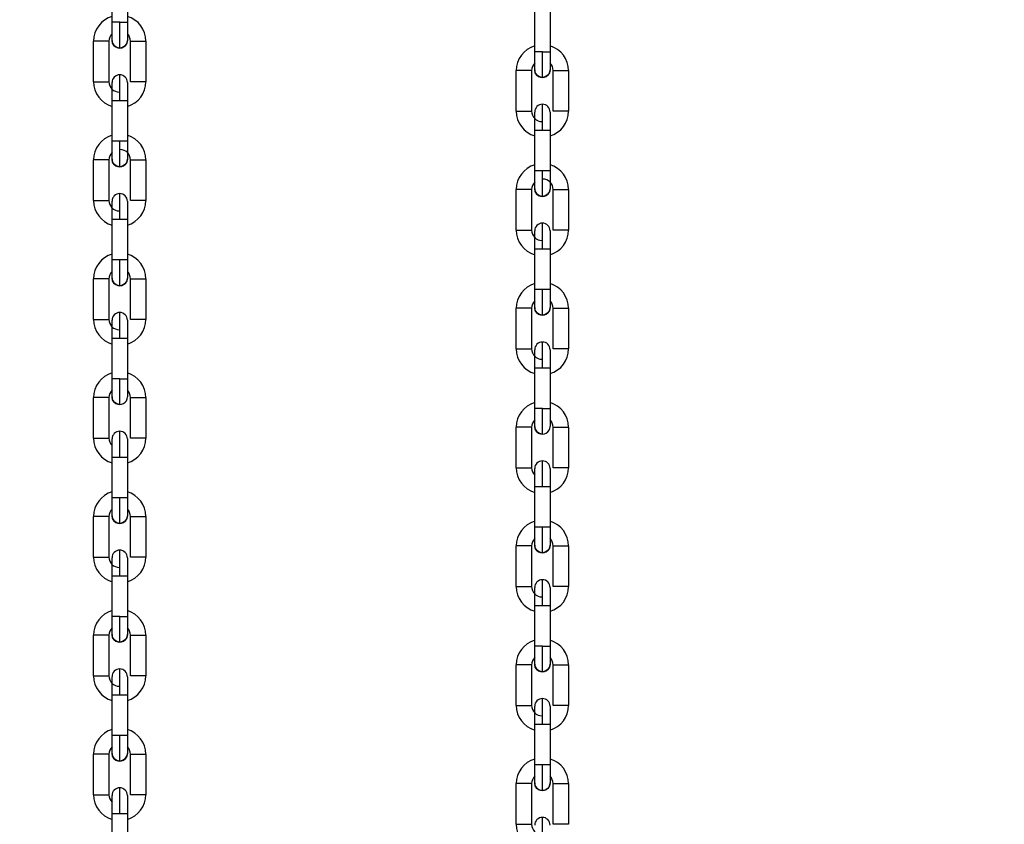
# Model space of a CAD drawing. Header units: inches. Extents: x 170 to 288, y 234 to 248.
# Tile 73 of 192: x 185.92 to 186.257, y 241.967 to 242.242. Entities that reach past the tile are written whole.
import ezdxf

# ---------------------------------------------------------------- set-up
doc = ezdxf.new("R2010")
doc.units = ezdxf.units.IN
doc.header["$LTSCALE"] = 0.25
doc.header["$MEASUREMENT"] = 0
doc.layers.add('ANNOTATIONS', color=1, linetype='Continuous')
doc.layers.add('SLIM E GUIDE MOTOR LH', color=7, linetype='Continuous')
doc.styles.add('ARIAL', font='arial.ttf', dxfattribs={"height": 0.09375})
doc.dimstyles.new('STANDARD$0', dxfattribs={"dimtxt": 0.09375, "dimasz": 0.09375, "dimexe": 0.03125, "dimexo": 0.046875, "dimgap": 0.09, "dimtad": 0, "dimtih": 1, "dimtoh": 1, "dimdec": 4, "dimzin": 0, "dimdsep": 46, "dimtxsty": 'ARIAL', "dimcen": 0.09, "dimadec": 0, "dimazin": 0, "dimtfac": 1, "dimtdec": 4, "dimtofl": 0, "dimtmove": 0, "dimatfit": 1, "dimfxl": 1, "dimtolj": 1, "dimtzin": 0, "dimarcsym": 0})

# ---------------------------------------------------------------- blocks, each defined once
blk = doc.blocks.new('*D11')
at = {"layer": 'ANNOTATIONS', "color": 0, "lineweight": -2, "transparency": 16777216}
for p, q in [((185.6191465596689, 244.1437778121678), (187.0176164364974, 244.1437778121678)), ((186.9863664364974, 244.0500278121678), (186.9863664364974, 242.3590412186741)), ((186.9863664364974, 240.2331944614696), (186.9863664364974, 241.9241810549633)), ((185.7089299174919, 240.1394444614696), (187.0176164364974, 240.1394444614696))]:
    blk.add_line(p, q, dxfattribs=at)
at = {"layer": 'ANNOTATIONS', "color": 0, "transparency": 16777216}
for points in [[(186.9707414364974, 244.0500278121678), (187.0019914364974, 244.0500278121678), (186.9863664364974, 244.1437778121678)], [(186.9707414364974, 240.2331944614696), (187.0019914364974, 240.2331944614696), (186.9863664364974, 240.1394444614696)]]:
    blk.add_solid(points, dxfattribs=at)
at = {"layer": 'defpoints', "color": 0, "transparency": 16777216}
for p in [(185.5722715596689, 244.1437778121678), (186.9863664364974, 244.1437778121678), (185.6620549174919, 240.1394444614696)]:
    blk.add_point(p, dxfattribs=at)
at = {"layer": 'ANNOTATIONS', "color": 0, "transparency": 16777216, "insert": (186.9863664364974, 242.1416111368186), "char_height": 0.09375, "attachment_point": 5, "style": 'ARIAL'}
blk.add_mtext('\\A1;OPENING \\PHEIGHT', dxfattribs=at)

msp = doc.modelspace()

# ---------------------------------------------------------------- linework, layer by layer
at = {"layer": 'SLIM E GUIDE MOTOR LH'}
for p, q in [((185.9515631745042, 242.2413827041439), (185.9515634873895, 242.2552934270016)), ((185.9568127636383, 242.2552934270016), (185.9568125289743, 242.2413825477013)), ((186.0961545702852, 242.2312756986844), (186.0961548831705, 242.2451864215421)), ((186.1014041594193, 242.2451864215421), (186.1014039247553, 242.2312755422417)), ((185.9541878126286, 242.2413827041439), (185.9515631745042, 242.2413827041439)), ((185.9452635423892, 242.2210520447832), (185.9452638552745, 242.234962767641)), ((185.9505131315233, 242.2349626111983), (185.9505128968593, 242.2210518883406)), ((185.9578619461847, 242.221051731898), (185.95786225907, 242.2349624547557)), ((185.9631116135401, 242.2349624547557), (185.9631113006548, 242.221051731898)), ((186.0987792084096, 242.2312756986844), (186.0961545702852, 242.2312756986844)), ((186.0898549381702, 242.2109450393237), (186.0898552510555, 242.2248557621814)), ((186.0951045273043, 242.2248556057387), (186.0951042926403, 242.210944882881)), ((186.1024533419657, 242.2109447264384), (186.102453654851, 242.2248554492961)), ((186.1077030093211, 242.2248554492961), (186.1077026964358, 242.2109447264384)), ((185.9631113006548, 242.221051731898), (185.9578619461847, 242.221051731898)), ((185.9515623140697, 242.2007212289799), (185.951562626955, 242.2146321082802)), ((185.951562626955, 242.2146321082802), (185.9541872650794, 242.2146321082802)), ((185.9568119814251, 242.2146319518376), (185.9568116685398, 242.2007212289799)), ((186.1077026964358, 242.2109447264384), (186.1024533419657, 242.2109447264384)), ((186.0961537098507, 242.1906142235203), (186.096154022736, 242.2045251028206)), ((186.096154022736, 242.2045251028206), (186.0987786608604, 242.2045251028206)), ((186.1014033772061, 242.204524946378), (186.1014030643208, 242.1906142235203)), ((185.9568116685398, 242.2007212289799), (185.9515623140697, 242.2007212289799)), ((185.9452626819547, 242.1803905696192), (185.94526299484, 242.1943014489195)), ((185.9505123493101, 242.1943012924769), (185.9505120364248, 242.1803905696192)), ((185.9578611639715, 242.1803904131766), (185.9578613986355, 242.1943011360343)), ((185.9631107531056, 242.1943009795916), (185.9631104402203, 242.1803902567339)), ((186.1014030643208, 242.1906142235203), (186.0961537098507, 242.1906142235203)), ((186.0898540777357, 242.1702835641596), (186.089854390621, 242.1841944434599)), ((186.0951037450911, 242.1841942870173), (186.0951034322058, 242.1702835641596)), ((186.1024525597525, 242.170283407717), (186.1024527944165, 242.1841941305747)), ((186.1077021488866, 242.184193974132), (186.1077018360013, 242.1702832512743)), ((185.9452626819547, 242.1803905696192), (185.9505120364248, 242.1803905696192)), ((185.9515615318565, 242.1600599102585), (185.9515617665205, 242.1739706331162)), ((185.9515617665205, 242.1739706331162), (185.9560423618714, 242.1739706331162)), ((185.9568111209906, 242.1739704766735), (185.9568108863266, 242.1600597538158)), ((186.0898540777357, 242.1702835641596), (186.0951034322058, 242.1702835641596)), ((186.0961529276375, 242.1499529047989), (186.0961531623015, 242.1638636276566)), ((186.0961531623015, 242.1638636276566), (186.1006337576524, 242.1638636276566)), ((186.1014025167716, 242.1638634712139), (186.1014022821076, 242.1499527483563)), ((185.9551906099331, 242.1600599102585), (185.9515615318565, 242.1600599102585)), ((185.9452618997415, 242.1397292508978), (185.9452621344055, 242.1536399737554)), ((185.9505114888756, 242.1536398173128), (185.9505112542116, 242.1397290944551)), ((185.957860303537, 242.1397289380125), (185.9578606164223, 242.1536396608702)), ((185.9578606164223, 242.1536396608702), (185.9631098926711, 242.1536396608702)), ((185.9631098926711, 242.1536396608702), (185.9631096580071, 242.1397287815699)), ((186.0997820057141, 242.1499529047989), (186.0961529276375, 242.1499529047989)), ((186.0898532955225, 242.1296222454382), (186.0898535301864, 242.1435329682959)), ((186.0951028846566, 242.1435328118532), (186.0951026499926, 242.1296220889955)), ((186.102451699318, 242.1296219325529), (186.1024520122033, 242.1435326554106)), ((186.1024520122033, 242.1435326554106), (186.1077012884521, 242.1435326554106)), ((186.1077012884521, 242.1435326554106), (186.1077010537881, 242.1296217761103)), ((185.951560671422, 242.1193984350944), (185.9515609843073, 242.1333091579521)), ((185.9515609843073, 242.1333091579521), (185.9568103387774, 242.1333091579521)), ((185.9568103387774, 242.1333091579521), (185.9568100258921, 242.1193982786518)), ((186.096152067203, 242.1092914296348), (186.0961523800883, 242.1232021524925)), ((186.0961523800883, 242.1232021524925), (186.1014017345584, 242.1232021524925)), ((186.1014017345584, 242.1232021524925), (186.1014014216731, 242.1092912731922)), ((185.9541853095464, 242.1193984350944), (185.951560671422, 242.1193984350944)), ((185.9541853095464, 242.1193984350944), (185.9568100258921, 242.1193982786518)), ((185.945261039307, 242.0990677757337), (185.9452613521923, 242.1129784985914)), ((185.9505107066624, 242.1129784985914), (185.9452613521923, 242.1129784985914)), ((185.9505107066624, 242.1129784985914), (185.9505103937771, 242.0990676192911)), ((185.9578594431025, 242.0990674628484), (185.9578597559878, 242.1129783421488)), ((185.9631091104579, 242.1129781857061), (185.9631087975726, 242.0990674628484)), ((186.0987767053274, 242.1092914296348), (186.096152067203, 242.1092914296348)), ((186.0987767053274, 242.1092914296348), (186.1014014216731, 242.1092912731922)), ((186.089852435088, 242.0889607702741), (186.0898527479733, 242.1028714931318)), ((186.0951021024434, 242.1028714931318), (186.0898527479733, 242.1028714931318)), ((186.0951021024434, 242.1028714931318), (186.0951017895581, 242.0889606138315)), ((186.1024508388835, 242.0889604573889), (186.1024511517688, 242.1028713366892)), ((186.1077005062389, 242.1028711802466), (186.1077001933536, 242.0889604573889)), ((185.9515598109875, 242.078737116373), (185.9515601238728, 242.0926478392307)), ((185.9515601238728, 242.0926478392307), (185.9551892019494, 242.0926478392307)), ((185.9568094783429, 242.0926476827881), (185.9568091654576, 242.0787369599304)), ((186.0961512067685, 242.0686301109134), (186.0961515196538, 242.0825408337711)), ((186.0961515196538, 242.0825408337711), (186.0997805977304, 242.0825408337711)), ((186.1014008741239, 242.0825406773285), (186.1014005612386, 242.0686299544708)), ((185.9568091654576, 242.0787369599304), (185.9541845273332, 242.0787369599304)), ((185.9452601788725, 242.0584063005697), (185.9452604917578, 242.07231717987)), ((185.9505098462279, 242.0723170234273), (185.9505095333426, 242.0584063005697)), ((185.9578586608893, 242.058406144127), (185.9578588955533, 242.0723168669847)), ((185.9631082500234, 242.0723167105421), (185.9631080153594, 242.0584059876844)), ((186.1014005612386, 242.0686299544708), (186.0987759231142, 242.0686299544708)), ((186.0898515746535, 242.0482992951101), (186.0898518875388, 242.0622101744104)), ((186.0951012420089, 242.0622100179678), (186.0951009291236, 242.0482992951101)), ((186.1024500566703, 242.0482991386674), (186.1024502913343, 242.0622098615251)), ((186.1076996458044, 242.0622097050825), (186.1076994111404, 242.0482989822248)), ((185.9515590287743, 242.0380756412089), (185.9515592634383, 242.0519863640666)), ((185.9515592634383, 242.0519863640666), (185.9568086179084, 242.0519863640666)), ((185.9568086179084, 242.0519863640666), (185.9568083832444, 242.0380754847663)), ((186.0961504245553, 242.0279686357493), (186.0961506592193, 242.041879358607)), ((186.0961506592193, 242.041879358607), (186.1014000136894, 242.041879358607)), ((186.1014000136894, 242.041879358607), (186.1013997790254, 242.0279684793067)), ((185.9541836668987, 242.0380756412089), (185.9515590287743, 242.0380756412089)), ((185.9452593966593, 242.0177449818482), (185.9452596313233, 242.0316557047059)), ((185.9505089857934, 242.0316555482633), (185.9505087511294, 242.0177448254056)), ((185.9578578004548, 242.017744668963), (185.9578581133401, 242.0316555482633)), ((185.9631074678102, 242.0316553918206), (185.9631071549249, 242.017744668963)), ((186.0987750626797, 242.0279686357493), (186.0961504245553, 242.0279686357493)), ((186.0898507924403, 242.0076379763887), (186.0898510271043, 242.0215486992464)), ((186.0951003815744, 242.0215485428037), (186.0951001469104, 242.007637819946)), ((186.1024491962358, 242.0076376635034), (186.1024495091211, 242.0215485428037)), ((186.1076988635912, 242.0215483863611), (186.1076985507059, 242.0076376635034)), ((185.9631071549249, 242.017744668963), (185.9578578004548, 242.017744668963)), ((185.9515581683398, 241.9974141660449), (185.9515584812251, 242.0113250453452)), ((185.9515584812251, 242.0113250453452), (185.9541831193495, 242.0113250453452)), ((185.9568078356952, 242.0113248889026), (185.95680752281, 241.9974141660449)), ((186.1076985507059, 242.0076376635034), (186.1024491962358, 242.0076376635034)), ((186.0961495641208, 241.9873071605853), (186.0961498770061, 242.0012180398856)), ((186.0961498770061, 242.0012180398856), (186.0987745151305, 242.0012180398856)), ((186.1013992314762, 242.001217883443), (186.1013989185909, 241.9873071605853)), ((185.95680752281, 241.9974141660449), (185.9515581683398, 241.9974141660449)), ((185.9452585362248, 241.9770835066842), (185.9452588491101, 241.9909943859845)), ((185.9505082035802, 241.9909942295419), (185.9505078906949, 241.9770835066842)), ((185.9578570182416, 241.9770833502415), (185.9578572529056, 241.9909940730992)), ((185.9631066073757, 241.9909939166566), (185.9631062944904, 241.9770831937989)), ((186.1013989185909, 241.9873071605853), (186.0961495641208, 241.9873071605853)), ((186.0898499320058, 241.9669765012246), (186.0898502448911, 241.9808873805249)), ((186.0950995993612, 241.9808872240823), (186.0950992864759, 241.9669765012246)), ((186.1024484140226, 241.966976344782), (186.1024486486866, 241.9808870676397)), ((186.1076980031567, 241.980886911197), (186.1076976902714, 241.9669761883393)), ((185.9452585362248, 241.9770835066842), (185.9505078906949, 241.9770835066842)), ((185.9515573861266, 241.9567528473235), (185.9515576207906, 241.9706635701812)), ((185.9515576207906, 241.9706635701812), (185.9560382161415, 241.9706635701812)), ((185.9568069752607, 241.9706634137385), (185.9568066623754, 241.9567526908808)), ((186.0898499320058, 241.9669765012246), (186.0950992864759, 241.9669765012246))]:
    msp.add_line(p, q, dxfattribs=at)
at = {"layer": 'SLIM E GUIDE MOTOR LH', "flags": 128}
for points in [[(185.9515630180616, 242.2352146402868), (185.9515630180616, 242.2356841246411), (185.9515630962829, 242.2362542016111), (185.9515630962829, 242.2390222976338), (185.9515631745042, 242.2401793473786), (185.9515631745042, 242.2413827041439)], [(185.954187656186, 242.2325898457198), (185.954187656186, 242.2340718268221), (185.9541877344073, 242.2351653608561), (185.9541877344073, 242.2380179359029), (185.9541878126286, 242.239667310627), (185.9541878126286, 242.2413827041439)], [(185.9568125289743, 242.2413825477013), (185.956812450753, 242.2401793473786), (185.956812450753, 242.2370210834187), (185.9568123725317, 242.2362540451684), (185.9568123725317, 242.2352144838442)], [(185.9505131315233, 242.2349626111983), (185.9503133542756, 242.234962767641), (185.9452638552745, 242.234962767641)], [(185.954187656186, 242.2325898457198), (185.9531832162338, 242.2327897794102), (185.9523317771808, 242.233358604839), (185.9517627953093, 242.2342101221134), (185.9515630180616, 242.2352146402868)], [(185.9568123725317, 242.2352144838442), (185.956612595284, 242.2342101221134), (185.9560436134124, 242.233358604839), (185.9551920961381, 242.2327896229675), (185.954187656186, 242.2325898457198)], [(185.95786225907, 242.2349624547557), (185.9580620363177, 242.2349626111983), (185.9586310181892, 242.2349626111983), (185.9594825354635, 242.2349624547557), (185.9631116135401, 242.2349624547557)], [(186.0961544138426, 242.2251076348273), (186.0961544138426, 242.2255771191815), (186.0961544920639, 242.2261471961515), (186.0961544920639, 242.2289152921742), (186.0961545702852, 242.230072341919), (186.0961545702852, 242.2312756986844)], [(186.098779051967, 242.2224828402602), (186.098779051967, 242.2239648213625), (186.0987791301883, 242.2250583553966), (186.0987791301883, 242.2279109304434), (186.0987792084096, 242.2295603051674), (186.0987792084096, 242.2312756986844)], [(186.1014039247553, 242.2312755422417), (186.101403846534, 242.230072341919), (186.101403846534, 242.2269140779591), (186.1014037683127, 242.2261470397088), (186.1014037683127, 242.2251074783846)], [(185.9541872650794, 242.2146321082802), (185.9541873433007, 242.2163473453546), (185.9541873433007, 242.2179968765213), (185.954187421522, 242.2195168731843), (185.954187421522, 242.2227552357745), (185.9541874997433, 242.2232556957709), (185.9541874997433, 242.2234244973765)], [(186.0951045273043, 242.2248556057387), (186.0949047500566, 242.2248557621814), (186.0898552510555, 242.2248557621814)], [(186.098779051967, 242.2224828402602), (186.0977746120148, 242.2226827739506), (186.0969231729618, 242.2232515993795), (186.0963541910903, 242.2241031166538), (186.0961544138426, 242.2251076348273)], [(186.1014037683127, 242.2251074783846), (186.101203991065, 242.2241031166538), (186.1006350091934, 242.2232515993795), (186.0997834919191, 242.2226826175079), (186.098779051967, 242.2224828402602)], [(186.102453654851, 242.2248554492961), (186.1026534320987, 242.2248556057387), (186.1032224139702, 242.2248556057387), (186.1040739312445, 242.2248554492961), (186.1077030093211, 242.2248554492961)], [(185.9452635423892, 242.2210520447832), (185.9488926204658, 242.2210520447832), (185.9497441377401, 242.2210518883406), (185.9505128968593, 242.2210518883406)], [(185.951562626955, 242.214631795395), (185.951562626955, 242.2158351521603), (185.9515627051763, 242.2169922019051), (185.9515627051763, 242.2206814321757), (185.9515627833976, 242.2207998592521)], [(185.9568120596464, 242.2207998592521), (185.9568120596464, 242.2180586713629), (185.9568119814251, 242.2169923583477), (185.9568119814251, 242.2146319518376)], [(185.9541872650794, 242.2146321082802), (185.9551917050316, 242.2146319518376), (185.9568119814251, 242.2146319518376)], [(186.0987786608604, 242.2045251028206), (186.0987787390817, 242.206240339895), (186.0987787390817, 242.2078898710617), (186.098778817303, 242.2094098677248), (186.098778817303, 242.2126482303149), (186.0987788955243, 242.2131486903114), (186.0987788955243, 242.2133174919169)], [(186.0898549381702, 242.2109450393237), (186.0934840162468, 242.2109450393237), (186.0943355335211, 242.210944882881), (186.0951042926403, 242.210944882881)], [(186.096154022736, 242.2045251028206), (186.096154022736, 242.2057283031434), (186.0961541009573, 242.2068853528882), (186.0961541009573, 242.2105744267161), (186.0961541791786, 242.2106928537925)], [(186.1014034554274, 242.2106928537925), (186.1014034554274, 242.2079515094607), (186.1014033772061, 242.2068851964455), (186.1014033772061, 242.2045247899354)], [(186.0987786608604, 242.2045251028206), (186.0997831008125, 242.204524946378), (186.1014033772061, 242.204524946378)], [(185.9515622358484, 242.1945531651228), (185.9515622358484, 242.1972945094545), (185.9515623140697, 242.1983608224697), (185.9515623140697, 242.2007212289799)], [(185.9541867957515, 242.1919285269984), (185.9541867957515, 242.1920974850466), (185.9541868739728, 242.1925977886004), (185.9541868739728, 242.1958363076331), (185.9541869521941, 242.1973564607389), (185.9541869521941, 242.1990058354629), (185.9541870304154, 242.2007212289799)], [(185.9568116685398, 242.2007212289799), (185.9568116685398, 242.1983608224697), (185.9568115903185, 242.1972943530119), (185.9568115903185, 242.1945531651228)], [(185.9505123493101, 242.1943012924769), (185.9478876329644, 242.1943012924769), (185.9468832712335, 242.1943014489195), (185.94526299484, 242.1943014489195)], [(185.9541867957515, 242.1919285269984), (185.9531824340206, 242.1921283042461), (185.9523309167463, 242.1926972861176), (185.9517620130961, 242.1935488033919), (185.9515622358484, 242.1945531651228)], [(185.9568115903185, 242.1945531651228), (185.9566117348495, 242.1935486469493), (185.956042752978, 242.192697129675), (185.9551912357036, 242.1921283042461), (185.9541867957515, 242.1919285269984)], [(185.9578613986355, 242.1943011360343), (185.961490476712, 242.1943011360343), (185.9623419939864, 242.1943009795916), (185.9631107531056, 242.1943009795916)], [(186.0961536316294, 242.1844461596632), (186.0961536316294, 242.1871875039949), (186.0961537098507, 242.1882538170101), (186.0961537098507, 242.1906142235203)], [(186.0987781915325, 242.1818215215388), (186.0987781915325, 242.181990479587), (186.0987782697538, 242.1824907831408), (186.0987782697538, 242.1857293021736), (186.0987783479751, 242.1872494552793), (186.0987783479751, 242.1888988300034), (186.0987784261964, 242.1906142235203)], [(186.1014030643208, 242.1906142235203), (186.1014030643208, 242.1882538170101), (186.1014029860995, 242.1871873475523), (186.1014029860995, 242.1844461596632)], [(186.0951037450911, 242.1841942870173), (186.0924790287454, 242.1841942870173), (186.0914746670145, 242.1841944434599), (186.089854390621, 242.1841944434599)], [(186.0987781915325, 242.1818215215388), (186.0977738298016, 242.1820212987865), (186.0969223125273, 242.182590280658), (186.0963534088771, 242.1834417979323), (186.0961536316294, 242.1844461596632)], [(186.1014029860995, 242.1844461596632), (186.1012031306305, 242.1834416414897), (186.100634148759, 242.1825901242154), (186.0997826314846, 242.1820212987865), (186.0987781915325, 242.1818215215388)], [(186.1024527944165, 242.1841941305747), (186.106081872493, 242.1841941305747), (186.1069333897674, 242.184193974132), (186.1077021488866, 242.184193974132)], [(185.9515617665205, 242.1739704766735), (185.9515618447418, 242.1751738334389), (185.9515618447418, 242.1783319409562), (185.9515619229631, 242.1790989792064), (185.9515619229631, 242.1801385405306)], [(185.9541864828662, 242.1739706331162), (185.9541864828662, 242.1756860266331), (185.9541865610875, 242.1773354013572), (185.9541865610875, 242.180187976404), (185.9541866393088, 242.1812813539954), (185.9541866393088, 242.1827631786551)], [(185.9568112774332, 242.180138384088), (185.9568112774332, 242.1796688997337), (185.9568111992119, 242.1790989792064), (185.9568111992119, 242.1763308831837), (185.9568111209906, 242.1751738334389), (185.9568111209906, 242.1739704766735)], [(185.9631104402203, 242.1803902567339), (185.9614902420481, 242.1803902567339), (185.9604858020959, 242.1803904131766), (185.9578611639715, 242.1803904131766)], [(185.9560423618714, 242.1739706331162), (185.9566113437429, 242.1739704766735), (185.9568111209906, 242.1739704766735)], [(186.0961533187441, 242.1689919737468), (186.0961533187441, 242.1700315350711)], [(186.0987778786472, 242.1638636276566), (186.0987778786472, 242.1655790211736), (186.0987779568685, 242.1672283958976), (186.0987779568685, 242.1700809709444), (186.0987780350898, 242.1711743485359), (186.0987780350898, 242.1726561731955)], [(186.1014026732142, 242.1700313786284), (186.1014026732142, 242.1695618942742), (186.1014025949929, 242.1689918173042), (186.1014025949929, 242.1662237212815), (186.1014025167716, 242.1650666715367), (186.1014025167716, 242.1638633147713)], [(186.1077018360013, 242.1702832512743), (186.1060816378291, 242.1702832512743), (186.1050771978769, 242.170283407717), (186.1024525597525, 242.170283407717)], [(186.0961532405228, 242.1682249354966), (186.0961533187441, 242.1689919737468)], [(186.0961532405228, 242.165066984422), (186.0961532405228, 242.1682249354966)], [(186.0961531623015, 242.1638634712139), (186.0961532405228, 242.1650668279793)], [(186.1006337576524, 242.1638636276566), (186.1012027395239, 242.1638634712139), (186.1014025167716, 242.1638634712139)], [(185.9515613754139, 242.1538918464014), (185.9515613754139, 242.1549314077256), (185.9515614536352, 242.1556984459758), (185.9515614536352, 242.1588565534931), (185.9515615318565, 242.1600599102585)], [(185.9541860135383, 242.1512670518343), (185.9541860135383, 242.153842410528), (185.9541860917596, 242.1551748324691), (185.9541860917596, 242.1566949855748), (185.9541861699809, 242.1583445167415), (185.9541861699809, 242.1600599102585)], [(185.9568108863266, 242.1600597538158), (185.9560421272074, 242.1600597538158), (185.9551906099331, 242.1600599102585)], [(185.9568108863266, 242.1600597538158), (185.9568108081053, 242.1588563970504), (185.9568108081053, 242.1566330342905), (185.956810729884, 242.1556982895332), (185.956810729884, 242.1538916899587)], [(185.9505114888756, 242.1536398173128), (185.9503117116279, 242.1536398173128), (185.9497427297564, 242.1536399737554), (185.9452621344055, 242.1536399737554)], [(185.9541860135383, 242.1512670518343), (185.9531815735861, 242.151466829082), (185.9523300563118, 242.1520358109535), (185.9517611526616, 242.1528873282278), (185.9515613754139, 242.1538918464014)], [(185.956810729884, 242.1538916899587), (185.956610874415, 242.1528873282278), (185.9560419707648, 242.1520358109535), (185.9551904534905, 242.151466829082), (185.9541860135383, 242.1512670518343)], [(186.0961527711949, 242.1437848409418), (186.0961527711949, 242.144824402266), (186.0961528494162, 242.1455914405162), (186.0961528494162, 242.1487495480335), (186.0961529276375, 242.1499529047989)], [(186.0987774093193, 242.1411600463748), (186.0987774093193, 242.1437354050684), (186.0987774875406, 242.1450678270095), (186.0987774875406, 242.1465879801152), (186.0987775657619, 242.1482375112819), (186.0987775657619, 242.1499529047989)], [(186.1014022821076, 242.1499527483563), (186.1006335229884, 242.1499527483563), (186.0997820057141, 242.1499529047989)], [(186.1014022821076, 242.1499527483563), (186.1014022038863, 242.1487493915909), (186.1014022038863, 242.1465260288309), (186.101402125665, 242.1455912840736), (186.101402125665, 242.1437846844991)], [(186.0951028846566, 242.1435328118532), (186.0949031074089, 242.1435328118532), (186.0943341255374, 242.1435329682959), (186.0898535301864, 242.1435329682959)], [(186.0987774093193, 242.1411600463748), (186.0977729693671, 242.1413598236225), (186.0969214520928, 242.141928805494), (186.0963525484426, 242.1427803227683), (186.0961527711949, 242.1437848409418)], [(186.101402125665, 242.1437846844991), (186.101202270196, 242.1427803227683), (186.1006333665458, 242.141928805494), (186.0997818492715, 242.1413598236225), (186.0987774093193, 242.1411600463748)], [(185.9452618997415, 242.1397292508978), (185.9478865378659, 242.1397292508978), (185.9488909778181, 242.1397290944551), (185.9505112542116, 242.1397290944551)], [(185.9515609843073, 242.1356694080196), (185.9515610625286, 242.1367357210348), (185.9515610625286, 242.1394770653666)], [(185.9541856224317, 242.1333091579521), (185.954185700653, 242.1350245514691), (185.954185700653, 242.1381940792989), (185.9541857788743, 242.1395265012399), (185.9541857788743, 242.142101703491)], [(185.9568104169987, 242.1394770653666), (185.9568104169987, 242.1376703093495), (185.9568103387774, 242.1367357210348), (185.9568103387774, 242.1333090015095)], [(185.9631096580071, 242.1397287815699), (185.9629098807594, 242.1397287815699), (185.9623408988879, 242.1397289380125), (185.957860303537, 242.1397289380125)], [(185.9515609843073, 242.1333091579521), (185.9515609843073, 242.1356695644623)], [(186.0898532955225, 242.1296222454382), (186.0924779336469, 242.1296222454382), (186.0934823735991, 242.1296220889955), (186.0951026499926, 242.1296220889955)], [(186.0961524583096, 242.1266288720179), (186.0961524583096, 242.129370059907)], [(186.0987770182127, 242.1232021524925), (186.098777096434, 242.1249175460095), (186.098777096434, 242.1280870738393), (186.0987771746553, 242.1294194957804), (186.0987771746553, 242.1319946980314)], [(186.1014018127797, 242.129370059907), (186.1014018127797, 242.1275633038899), (186.1014017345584, 242.1266287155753), (186.1014017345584, 242.1232019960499)], [(186.1077010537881, 242.1296217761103), (186.1075012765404, 242.1296217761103), (186.1069322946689, 242.1296219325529), (186.102451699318, 242.1296219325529)], [(186.0961523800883, 242.1255624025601), (186.0961524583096, 242.1266287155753)], [(186.0961523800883, 242.1232021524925), (186.0961523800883, 242.1255625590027)], [(185.9515605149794, 242.1132303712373), (185.9515605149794, 242.1133489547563), (185.9515605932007, 242.1137000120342), (185.9515605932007, 242.1170380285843), (185.951560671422, 242.118195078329), (185.951560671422, 242.1193984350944)], [(185.9541851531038, 242.1106057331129), (185.9541851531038, 242.1112749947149), (185.9541852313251, 242.1120875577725), (185.9541852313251, 242.1145135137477), (185.9541853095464, 242.1160336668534), (185.9541853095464, 242.1193984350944)], [(185.9568100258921, 242.1193982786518), (185.9568100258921, 242.118195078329), (185.9568099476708, 242.1170380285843), (185.9568099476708, 242.1142697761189), (185.9568098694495, 242.1136998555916), (185.9568098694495, 242.1132302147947)], [(185.9541851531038, 242.1106057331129), (185.9531807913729, 242.1108055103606), (185.9523292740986, 242.1113744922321), (185.9517602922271, 242.1122260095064), (185.9515605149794, 242.1132303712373)], [(185.9578597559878, 242.1129783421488), (185.9604843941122, 242.1129783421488), (185.9614888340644, 242.1129781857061), (185.9631091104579, 242.1129781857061)], [(186.0961519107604, 242.1031233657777), (186.0961519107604, 242.1032419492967), (186.0961519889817, 242.1035930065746), (186.0961519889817, 242.1069310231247), (186.096152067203, 242.1080880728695), (186.096152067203, 242.1092914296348)], [(186.0987765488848, 242.1004987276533), (186.0987765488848, 242.1011679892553), (186.0987766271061, 242.1019805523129), (186.0987766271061, 242.1044065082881), (186.0987767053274, 242.1059266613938), (186.0987767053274, 242.1092914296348)], [(186.1014014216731, 242.1092912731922), (186.1014014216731, 242.1080880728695), (186.1014013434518, 242.1069310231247), (186.1014013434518, 242.1041627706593), (186.1014012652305, 242.103592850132), (186.1014012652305, 242.1031232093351)], [(186.0987765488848, 242.1004987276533), (186.0977721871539, 242.100698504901), (186.0969206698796, 242.1012674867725), (186.0963516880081, 242.1021190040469), (186.0961519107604, 242.1031233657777)], [(186.1024511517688, 242.1028713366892), (186.1050757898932, 242.1028713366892), (186.1060802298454, 242.1028711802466), (186.1077005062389, 242.1028711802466)], [(185.945261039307, 242.0990677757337), (185.9503106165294, 242.0990677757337), (185.9505103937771, 242.0990676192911)], [(185.9515602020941, 242.0977761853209), (185.9515602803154, 242.0983461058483), (185.9515602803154, 242.0988157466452)], [(185.9541847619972, 242.0926478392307), (185.9541848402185, 242.0943632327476), (185.9541848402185, 242.0960126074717), (185.9541849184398, 242.0975327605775), (185.9541849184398, 242.0999585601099), (185.9541849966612, 242.1007711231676), (185.9541849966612, 242.1014403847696)], [(185.9568096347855, 242.0988155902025), (185.9568096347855, 242.0986970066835), (185.9568095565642, 242.0983461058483), (185.9568095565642, 242.0950079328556), (185.9568094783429, 242.0938508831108), (185.9568094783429, 242.0926475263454)], [(185.9631087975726, 242.0990674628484), (185.959479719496, 242.0990674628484), (185.9586282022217, 242.0990676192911), (185.9580592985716, 242.0990676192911), (185.9578594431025, 242.0990674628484)], [(185.9515601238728, 242.0926478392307), (185.9515601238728, 242.0938510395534), (185.9515602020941, 242.0950080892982), (185.9515602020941, 242.0977761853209), (185.9515602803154, 242.0983462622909)], [(185.9551892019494, 242.0926478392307), (185.9560407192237, 242.0926476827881), (185.9568094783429, 242.0926476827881)], [(186.089852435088, 242.0889607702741), (186.0949020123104, 242.0889607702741), (186.0951017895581, 242.0889606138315)], [(186.0961515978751, 242.0876691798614), (186.0961516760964, 242.0882391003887), (186.0961516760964, 242.0887087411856)], [(186.0987761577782, 242.0825408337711), (186.0987762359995, 242.0842562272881), (186.0987762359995, 242.0859056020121), (186.0987763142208, 242.0874257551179), (186.0987763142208, 242.0898515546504), (186.0987763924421, 242.090664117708), (186.0987763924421, 242.09133337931)], [(186.1014010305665, 242.088708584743), (186.1014010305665, 242.088590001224), (186.1014009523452, 242.0882391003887), (186.1014009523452, 242.0849010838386), (186.1014008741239, 242.0837440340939), (186.1014008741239, 242.0825406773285)], [(186.1077001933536, 242.0889604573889), (186.104071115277, 242.0889604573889), (186.1032195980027, 242.0889606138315), (186.1026506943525, 242.0889606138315), (186.1024508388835, 242.0889604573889)], [(186.0961515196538, 242.0825408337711), (186.0961515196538, 242.0837440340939), (186.0961515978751, 242.0849010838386), (186.0961515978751, 242.0876691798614), (186.0961516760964, 242.0882392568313)], [(186.0997805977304, 242.0825408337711), (186.1006321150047, 242.0825406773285), (186.1014008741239, 242.0825406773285)], [(185.9515597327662, 242.0725690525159), (185.9515597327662, 242.0743756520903), (185.9515598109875, 242.075310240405), (185.9515598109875, 242.078737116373)], [(185.9541845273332, 242.0787369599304), (185.953180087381, 242.078737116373), (185.9515598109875, 242.078737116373)], [(185.9541843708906, 242.0699442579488), (185.9541843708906, 242.0725196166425), (185.9541844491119, 242.0738520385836), (185.9541844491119, 242.077021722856), (185.9541845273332, 242.0787369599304)], [(185.9568091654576, 242.0787369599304), (185.9568091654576, 242.0763765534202), (185.9568090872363, 242.075310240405), (185.9568090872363, 242.0725688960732)], [(185.9505098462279, 242.0723170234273), (185.9497410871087, 242.0723170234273), (185.9488895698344, 242.07231717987), (185.9452604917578, 242.07231717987)], [(185.9541843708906, 242.0699442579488), (185.9531799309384, 242.0701440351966), (185.9523284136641, 242.0707130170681), (185.9517595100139, 242.0715645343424), (185.9515597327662, 242.0725690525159)], [(185.9568090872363, 242.0725688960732), (185.9566092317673, 242.0715643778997), (185.9560402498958, 242.0707130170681), (185.9551887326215, 242.0701440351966), (185.9541843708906, 242.0699442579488)], [(185.9578588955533, 242.0723168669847), (185.9629084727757, 242.0723168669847), (185.9631082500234, 242.0723167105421)], [(186.0961511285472, 242.0624620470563), (186.0961511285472, 242.0642686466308), (186.0961512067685, 242.0652032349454), (186.0961512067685, 242.0686301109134)], [(186.0987759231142, 242.0686299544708), (186.097771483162, 242.0686301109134), (186.0961512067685, 242.0686301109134)], [(186.0987757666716, 242.0598372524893), (186.0987757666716, 242.0624126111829), (186.0987758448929, 242.063745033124), (186.0987758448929, 242.0669147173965), (186.0987759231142, 242.0686299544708)], [(186.1014005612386, 242.0686299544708), (186.1014005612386, 242.0662695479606), (186.1014004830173, 242.0652032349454), (186.1014004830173, 242.0624618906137)], [(186.0951012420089, 242.0622100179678), (186.0943324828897, 242.0622100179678), (186.0934809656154, 242.0622101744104), (186.0898518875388, 242.0622101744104)], [(186.0987757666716, 242.0598372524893), (186.0977713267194, 242.060037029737), (186.0969198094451, 242.0606060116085), (186.0963509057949, 242.0614575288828), (186.0961511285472, 242.0624620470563)], [(186.1014004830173, 242.0624618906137), (186.1012006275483, 242.0614573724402), (186.1006316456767, 242.0606060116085), (186.0997801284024, 242.060037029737), (186.0987757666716, 242.0598372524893)], [(186.1024502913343, 242.0622098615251), (186.1074998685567, 242.0622098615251), (186.1076996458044, 242.0622097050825)], [(185.9452601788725, 242.0584063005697), (185.9454600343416, 242.0584064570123), (185.946880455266, 242.0584064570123), (185.9478848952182, 242.0584063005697), (185.9505095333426, 242.0584063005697)], [(185.954183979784, 242.0519863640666), (185.954183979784, 242.0537017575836), (185.9541840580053, 242.0553511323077), (185.9541840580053, 242.0582037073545), (185.9541841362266, 242.0592970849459), (185.9541841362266, 242.0607789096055)], [(185.9631080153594, 242.0584059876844), (185.9623392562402, 242.0584059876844), (185.9614877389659, 242.058406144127), (185.9578586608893, 242.058406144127)], [(185.9515592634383, 242.051986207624), (185.9515593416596, 242.0531895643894), (185.9515593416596, 242.0554129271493), (185.9515594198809, 242.0563476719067), (185.9515594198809, 242.0581542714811)], [(185.956808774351, 242.0571145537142), (185.9568086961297, 242.056347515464), (185.9568086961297, 242.0531894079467), (185.9568086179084, 242.0519860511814)], [(185.956808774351, 242.0581541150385), (185.956808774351, 242.0571147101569)], [(185.9568086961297, 242.0531895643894), (185.9568086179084, 242.0519863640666)], [(186.0898515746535, 242.0482992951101), (186.0900514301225, 242.0482994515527), (186.091471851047, 242.0482994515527), (186.0924762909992, 242.0482992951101), (186.0951009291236, 242.0482992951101)], [(186.098775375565, 242.041879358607), (186.098775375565, 242.043594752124), (186.0987754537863, 242.0452441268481), (186.0987754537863, 242.0480967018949), (186.0987755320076, 242.0491900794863), (186.0987755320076, 242.0506719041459)], [(186.1076994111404, 242.0482989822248), (186.1069306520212, 242.0482989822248), (186.1060791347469, 242.0482991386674), (186.1024500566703, 242.0482991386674)], [(186.0961506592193, 242.0418792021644), (186.0961507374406, 242.0430825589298), (186.0961507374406, 242.0453059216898), (186.0961508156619, 242.0462406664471), (186.0961508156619, 242.0480472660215)], [(186.1014000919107, 242.0462405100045), (186.1014000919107, 242.0430824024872), (186.1014000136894, 242.0418790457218)], [(186.101400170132, 242.0470077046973), (186.1014000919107, 242.0462406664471)], [(186.101400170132, 242.0480471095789), (186.101400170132, 242.0470075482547)], [(186.1014000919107, 242.0430825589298), (186.1014000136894, 242.041879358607)], [(185.9515588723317, 242.0319075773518), (185.9515588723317, 242.0329471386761), (185.951558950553, 242.0337141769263), (185.951558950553, 242.0368722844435), (185.9515590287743, 242.0380756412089)], [(185.9541835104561, 242.0292827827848), (185.9541835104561, 242.030764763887), (185.9541835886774, 242.0318582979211), (185.9541835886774, 242.0347108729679), (185.9541836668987, 242.036360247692), (185.9541836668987, 242.0380756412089)], [(185.9568083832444, 242.0380754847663), (185.9568083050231, 242.0368722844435), (185.9568083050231, 242.0337140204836), (185.9568082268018, 242.0329469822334), (185.9568082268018, 242.0319074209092)], [(185.9505089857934, 242.0316555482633), (185.9503092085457, 242.0316557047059), (185.9452596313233, 242.0316557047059)], [(185.9541835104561, 242.0292827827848), (185.9531790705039, 242.0294827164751), (185.9523276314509, 242.0300516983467), (185.9517586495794, 242.030903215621), (185.9515588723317, 242.0319075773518)], [(185.9568082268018, 242.0319074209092), (185.9566084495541, 242.0309030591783), (185.9560394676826, 242.030051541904), (185.9551879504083, 242.0294825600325), (185.9541835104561, 242.0292827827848)], [(185.9578581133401, 242.0316555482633), (185.9594783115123, 242.0316555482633), (185.9604827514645, 242.0316553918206), (185.9631074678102, 242.0316553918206)], [(186.0961502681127, 242.0218005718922), (186.0961502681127, 242.0228401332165), (186.096150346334, 242.0236071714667), (186.096150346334, 242.026765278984), (186.0961504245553, 242.0279686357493)], [(186.0987749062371, 242.0191757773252), (186.0987749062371, 242.0206577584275), (186.0987749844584, 242.0217512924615), (186.0987749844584, 242.0246038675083), (186.0987750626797, 242.0262532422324), (186.0987750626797, 242.0279686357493)], [(186.1013997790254, 242.0279684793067), (186.1013997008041, 242.026765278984), (186.1013997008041, 242.0236070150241), (186.1013996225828, 242.0228399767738), (186.1013996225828, 242.0218004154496)], [(186.0951003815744, 242.0215485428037), (186.0949006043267, 242.0215486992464), (186.0898510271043, 242.0215486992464)], [(186.0987749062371, 242.0191757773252), (186.0977704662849, 242.0193757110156), (186.0969190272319, 242.0199446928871), (186.0963500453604, 242.0207962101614), (186.0961502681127, 242.0218005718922)], [(186.1013996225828, 242.0218004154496), (186.1011998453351, 242.0207960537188), (186.1006308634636, 242.0199445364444), (186.0997793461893, 242.0193755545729), (186.0987749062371, 242.0191757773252)], [(186.1024495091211, 242.0215485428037), (186.1040697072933, 242.0215485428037), (186.1050741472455, 242.0215483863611), (186.1076988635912, 242.0215483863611)], [(185.9541831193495, 242.0113250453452), (185.9541831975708, 242.0130402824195), (185.9541831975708, 242.0146898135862), (185.9541832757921, 242.0162098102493), (185.9541832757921, 242.0194481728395), (185.9541833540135, 242.0199486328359), (185.9541833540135, 242.0201174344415)], [(185.9452593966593, 242.0177449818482), (185.9488884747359, 242.0177449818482), (185.9497399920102, 242.0177448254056), (185.9505087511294, 242.0177448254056)], [(185.9515584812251, 242.0113250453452), (185.9515584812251, 242.0136852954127), (185.9515585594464, 242.0147517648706), (185.9515585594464, 242.0174929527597)], [(185.9568079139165, 242.0147516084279), (185.9568078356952, 242.0136852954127), (185.9568078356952, 242.0113248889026)], [(185.9568079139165, 242.017492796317), (185.9568079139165, 242.0147514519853)], [(185.9541831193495, 242.0113250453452), (185.9551875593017, 242.0113248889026), (185.9568078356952, 242.0113248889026)], [(186.0987745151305, 242.0012180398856), (186.0987745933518, 242.00293327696), (186.0987745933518, 242.0045828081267), (186.0987746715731, 242.0061028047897), (186.0987746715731, 242.0093411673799), (186.0987747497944, 242.0098416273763), (186.0987747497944, 242.0100104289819)], [(186.0898507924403, 242.0076379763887), (186.0934798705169, 242.0076379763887), (186.0943313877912, 242.007637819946), (186.0951001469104, 242.007637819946)], [(186.0961498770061, 242.0012180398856), (186.0961498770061, 242.0035782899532), (186.0961499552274, 242.004644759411), (186.0961499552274, 242.0073859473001)], [(186.1013993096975, 242.0046446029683), (186.1013992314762, 242.0035782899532)], [(186.1013993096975, 242.0073857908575), (186.1013993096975, 242.0046444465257)], [(186.0987745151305, 242.0012180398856), (186.0997789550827, 242.001217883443), (186.1013992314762, 242.001217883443)], [(186.1013992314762, 242.0035781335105), (186.1013992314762, 242.0012177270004)], [(185.9515580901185, 241.9912461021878), (185.9515580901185, 241.9939874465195), (185.9515581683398, 241.9950537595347), (185.9515581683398, 241.9974141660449)], [(185.9541826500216, 241.9886214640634), (185.9541826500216, 241.9887904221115), (185.9541827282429, 241.9892907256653), (185.9541827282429, 241.9925292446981), (185.9541828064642, 241.9940493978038), (185.9541828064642, 241.9956987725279), (185.9541828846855, 241.9974141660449)], [(185.95680752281, 241.9974141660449), (185.95680752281, 241.9962108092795), (185.9568074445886, 241.9950537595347), (185.9568074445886, 241.991715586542), (185.9568073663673, 241.9913645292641), (185.9568073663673, 241.9912461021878)], [(185.9505082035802, 241.9909942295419), (185.9478834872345, 241.9909942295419), (185.9468791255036, 241.9909943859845), (185.9452588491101, 241.9909943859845)], [(185.9541826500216, 241.9886214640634), (185.9531782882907, 241.9888212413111), (185.9523267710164, 241.9893902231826), (185.9517578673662, 241.9902417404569), (185.9515580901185, 241.9912461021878)], [(185.9568073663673, 241.9912461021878), (185.9566075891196, 241.9902415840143), (185.9560386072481, 241.98939006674), (185.9551870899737, 241.9888212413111), (185.9541826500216, 241.9886214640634)], [(185.9578572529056, 241.9909940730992), (185.9623378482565, 241.9909940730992), (185.962906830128, 241.9909939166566), (185.9631066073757, 241.9909939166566)], [(186.0961494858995, 241.9811390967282), (186.0961494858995, 241.9838804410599), (186.0961495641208, 241.9849467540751), (186.0961495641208, 241.9873071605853)], [(186.0987740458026, 241.9785144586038), (186.0987740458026, 241.978683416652), (186.0987741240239, 241.9791837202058), (186.0987741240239, 241.9824222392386), (186.0987742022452, 241.9839423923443), (186.0987742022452, 241.9855917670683), (186.0987742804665, 241.9873071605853)], [(186.1013989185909, 241.9873071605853), (186.1013989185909, 241.9861038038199), (186.1013988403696, 241.9849467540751), (186.1013988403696, 241.9816085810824), (186.1013987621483, 241.9812575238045), (186.1013987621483, 241.9811390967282)], [(186.0950995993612, 241.9808872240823), (186.0924748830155, 241.9808872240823), (186.0914705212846, 241.9808873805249), (186.0898502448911, 241.9808873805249)], [(186.0987740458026, 241.9785144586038), (186.0977696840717, 241.9787142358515), (186.0969181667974, 241.979283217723), (186.0963492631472, 241.9801347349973), (186.0961494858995, 241.9811390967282)], [(186.1013987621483, 241.9811390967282), (186.1011989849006, 241.9801345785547), (186.1006300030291, 241.9792830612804), (186.0997784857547, 241.9787142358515), (186.0987740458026, 241.9785144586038)], [(186.1024486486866, 241.9808870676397), (186.1069292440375, 241.9808870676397), (186.107498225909, 241.980886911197), (186.1076980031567, 241.980886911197)], [(185.9541823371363, 241.9706635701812), (185.9541823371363, 241.9723789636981), (185.9541824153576, 241.9740283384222), (185.9541824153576, 241.976880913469), (185.9541824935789, 241.9779742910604), (185.9541824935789, 241.97945611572)], [(185.9515576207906, 241.9706634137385), (185.9515576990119, 241.9718667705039), (185.9515576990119, 241.9750248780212)], [(185.9515576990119, 241.9750248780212), (185.9515577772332, 241.9757919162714), (185.9515577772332, 241.9768314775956)], [(185.9568071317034, 241.976831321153), (185.9568071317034, 241.9763618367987), (185.956807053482, 241.9757919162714), (185.956807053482, 241.9730238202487), (185.9568069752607, 241.9718667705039), (185.9568069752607, 241.9706634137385)], [(185.9631062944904, 241.9770831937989), (185.9614860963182, 241.9770831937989), (185.960481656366, 241.9770833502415), (185.9578570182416, 241.9770833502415)], [(185.9560382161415, 241.9706635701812), (185.956607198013, 241.9706634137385), (185.9568069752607, 241.9706634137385)], [(186.0987737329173, 241.9605565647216), (186.0987737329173, 241.9622719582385), (186.0987738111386, 241.9639213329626), (186.0987738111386, 241.9667739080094), (186.0987738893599, 241.9678672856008), (186.0987738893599, 241.9693491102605)], [(186.1076976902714, 241.9669761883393), (186.1060774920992, 241.9669761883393), (186.105073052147, 241.966976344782), (186.1024484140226, 241.966976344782)]]:
    msp.add_lwpolyline(points, dxfattribs=at)
at = {"layer": 'SLIM E GUIDE MOTOR LH'}
for centre, radius, start, end in [((185.9540565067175, 242.2349625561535), 0.00879265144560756, 106.4727034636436, 179.9985925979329), ((185.9555061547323, 242.3417780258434), 0.1004039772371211, 269.247663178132, 270.7455067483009), ((185.9543189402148, 242.2349626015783), 0.00879265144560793, 359.9988299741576, 73.52471910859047), ((185.9540564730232, 242.234962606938), 0.003543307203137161, 134.7237412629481, 179.9988299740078), ((185.9543189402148, 242.2349626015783), 0.003543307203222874, 359.9988299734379, 45.2743575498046), ((185.9541877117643, 242.2352145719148), 0.002624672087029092, 179.9988299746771, 359.9988364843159), ((186.0986479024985, 242.2248555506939), 0.00879265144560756, 106.4727034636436, 179.9985925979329), ((186.1000975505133, 242.3316710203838), 0.1004039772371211, 269.247663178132, 270.7455067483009), ((186.0989103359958, 242.2248555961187), 0.00879265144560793, 359.9988299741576, 73.52471910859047), ((186.0986478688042, 242.2248556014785), 0.003543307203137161, 134.7237412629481, 179.9988299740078), ((186.0989103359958, 242.2248555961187), 0.003543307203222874, 359.9988299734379, 45.2743575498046), ((185.954187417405, 242.2207998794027), 0.002624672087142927, 359.9798543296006, 179.9798341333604), ((186.0987791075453, 242.2251075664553), 0.002624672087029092, 179.9988299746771, 359.9988364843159), ((185.9540561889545, 242.2210518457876), 0.008792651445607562, 179.9988299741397, 253.5247191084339), ((185.9540561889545, 242.2210518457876), 0.003543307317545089, 179.9988299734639, 269.9988299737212), ((185.954318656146, 242.2210518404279), 0.008792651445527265, 286.4729408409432, 359.9988299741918), ((186.098778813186, 242.2106928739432), 0.002624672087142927, 359.9798543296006, 179.9798341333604), ((186.0986475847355, 242.2109448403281), 0.008792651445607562, 179.9988299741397, 253.5247191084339), ((186.0986475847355, 242.2109448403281), 0.003543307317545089, 179.9988299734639, 269.9988299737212), ((186.098910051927, 242.2109448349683), 0.008792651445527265, 286.4729408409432, 359.9988299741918), ((185.9540556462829, 242.1943012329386), 0.00879265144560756, 106.4727034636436, 179.9985925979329), ((185.9543181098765, 242.1943011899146), 0.00879265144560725, 359.9988299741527, 73.52471910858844), ((185.9540556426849, 242.1943011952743), 0.003543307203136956, 134.7237412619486, 179.9988299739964), ((185.9543181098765, 242.1943011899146), 0.003543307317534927, 359.9988299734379, 89.99882997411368), ((185.954186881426, 242.1945531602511), 0.002624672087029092, 179.9988299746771, 359.9988364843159), ((186.0986470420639, 242.184194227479), 0.00879265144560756, 106.4727034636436, 179.9985925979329), ((186.0989095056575, 242.184194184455), 0.00879265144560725, 359.9988299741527, 73.52471910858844), ((186.0986470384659, 242.1841941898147), 0.003543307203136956, 134.7237412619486, 179.9988299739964), ((186.0989095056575, 242.184194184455), 0.003543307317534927, 359.9988299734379, 89.99882997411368), ((186.098778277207, 242.1844461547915), 0.002624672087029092, 179.9988299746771, 359.9988364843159), ((185.9540553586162, 242.1803904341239), 0.008792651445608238, 179.9988299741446, 253.5247191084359), ((185.9540553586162, 242.1803904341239), 0.003543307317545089, 179.9988299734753, 269.9988299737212), ((185.9541865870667, 242.180138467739), 0.002624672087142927, 359.9798543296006, 179.9798341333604), ((185.9543178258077, 242.1803904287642), 0.00879265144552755, 286.4729408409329, 359.9988299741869), ((186.0986467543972, 242.1702834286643), 0.008792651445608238, 179.9988299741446, 253.5247191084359), ((186.0986467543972, 242.1702834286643), 0.003543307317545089, 179.9988299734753, 269.9988299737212), ((186.0987779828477, 242.1700314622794), 0.002624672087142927, 359.9798543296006, 179.9798341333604), ((186.0989092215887, 242.1702834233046), 0.00879265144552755, 286.4729408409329, 359.9988299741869), ((185.9540565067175, 242.1536397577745), 0.00879265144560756, 106.4727034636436, 179.9985925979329), ((185.9543172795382, 242.1536397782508), 0.008792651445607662, 359.9988299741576, 73.5247190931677), ((185.9540548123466, 242.1536397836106), 0.003543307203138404, 134.7237412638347, 179.998829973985), ((185.9543172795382, 242.1536397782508), 0.003543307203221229, 359.9988299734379, 45.27413036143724), ((185.9541860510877, 242.1538917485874), 0.002624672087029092, 179.9988299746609, 359.9988364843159), ((186.0986479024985, 242.1435327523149), 0.00879265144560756, 106.4727034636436, 179.9985925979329), ((186.0989086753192, 242.1435327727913), 0.008792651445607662, 359.9988299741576, 73.5247190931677), ((186.0986462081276, 242.143532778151), 0.003543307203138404, 134.7237412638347, 179.998829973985), ((186.0989086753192, 242.1435327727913), 0.003543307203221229, 359.9988299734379, 45.27413036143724), ((186.0987774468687, 242.1437847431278), 0.002624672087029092, 179.9988299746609, 359.9988364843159), ((185.9540545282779, 242.1397290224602), 0.008792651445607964, 179.9988299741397, 253.5247191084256), ((185.9540545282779, 242.1397290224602), 0.003543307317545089, 179.9988299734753, 269.9988299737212), ((185.9541857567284, 242.1394770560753), 0.002624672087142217, 359.9798543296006, 179.9798341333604), ((185.9543169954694, 242.1397290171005), 0.008792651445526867, 286.4729408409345, 359.9988299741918), ((186.0986459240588, 242.1296220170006), 0.008792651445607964, 179.9988299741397, 253.5247191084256), ((186.0986459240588, 242.1296220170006), 0.003543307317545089, 179.9988299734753, 269.9988299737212), ((186.0987771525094, 242.1293700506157), 0.002624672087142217, 359.9798543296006, 179.9798341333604), ((186.0989083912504, 242.1296220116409), 0.008792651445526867, 286.4729408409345, 359.9988299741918), ((185.9540540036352, 242.1129782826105), 0.00879265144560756, 106.4727034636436, 179.9985925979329), ((185.9543164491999, 242.1129783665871), 0.008792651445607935, 359.9988299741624, 73.52471910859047), ((185.9540539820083, 242.1129783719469), 0.00354330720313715, 134.7239291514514, 179.9988299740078), ((185.9543164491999, 242.1129783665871), 0.00354330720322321, 359.9988299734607, 45.27431310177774), ((185.9541852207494, 242.1132303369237), 0.002624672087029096, 179.9988299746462, 359.9994094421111), ((186.0986453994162, 242.1028712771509), 0.00879265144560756, 106.4727034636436, 179.9985925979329), ((186.0989078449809, 242.1028713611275), 0.008792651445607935, 359.9988299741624, 73.52471910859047), ((186.0986453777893, 242.1028713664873), 0.00354330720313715, 134.7239291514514, 179.9988299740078), ((186.0989078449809, 242.1028713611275), 0.00354330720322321, 359.9988299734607, 45.27431310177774), ((186.0987766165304, 242.1031233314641), 0.002624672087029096, 179.9988299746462, 359.9994094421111), ((185.9540536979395, 242.0990676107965), 0.008792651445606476, 179.9988299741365, 253.524719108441), ((185.9540536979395, 242.0990676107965), 0.003543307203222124, 179.9988299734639, 225.2743274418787), ((185.9541849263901, 242.0988156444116), 0.002624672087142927, 359.9798543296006, 179.9798341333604), ((185.9543161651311, 242.0990676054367), 0.008792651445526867, 286.4729408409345, 359.9988299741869), ((186.0986450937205, 242.0889606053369), 0.008792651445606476, 179.9988299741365, 253.524719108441), ((186.0986450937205, 242.0889606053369), 0.003543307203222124, 179.9988299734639, 225.2743274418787), ((186.0987763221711, 242.088708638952), 0.002624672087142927, 359.9798543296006, 179.9798341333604), ((186.0989075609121, 242.0889605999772), 0.008792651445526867, 286.4729408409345, 359.9988299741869), ((185.9540531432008, 242.0723169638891), 0.00879265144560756, 106.4727034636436, 179.9985925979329), ((185.9543156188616, 242.0723169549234), 0.00879265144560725, 359.9988299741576, 73.52471910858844), ((185.95405315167, 242.0723169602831), 0.003543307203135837, 134.7242362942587, 179.9988299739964), ((185.9541843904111, 242.07256892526), 0.002624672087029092, 179.9988299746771, 359.9988364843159), ((185.9543156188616, 242.0723169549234), 0.003543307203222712, 359.9988299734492, 45.27417867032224), ((186.0986445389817, 242.0622099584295), 0.00879265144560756, 106.4727034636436, 179.9985925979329), ((186.0989070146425, 242.0622099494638), 0.00879265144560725, 359.9988299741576, 73.52471910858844), ((186.098644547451, 242.0622099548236), 0.003543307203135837, 134.7242362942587, 179.9988299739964), ((186.098775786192, 242.0624619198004), 0.002624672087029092, 179.9988299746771, 359.9988364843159), ((186.0989070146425, 242.0622099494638), 0.003543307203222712, 359.9988299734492, 45.27417867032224), ((185.9540528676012, 242.0584061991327), 0.008792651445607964, 179.9988299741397, 253.5247191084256), ((185.9540528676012, 242.0584061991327), 0.003543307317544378, 179.9988299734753, 269.9988299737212), ((185.9541840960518, 242.0581542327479), 0.002624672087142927, 359.979854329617, 179.9798341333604), ((185.9543153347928, 242.058406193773), 0.008792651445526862, 286.4729408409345, 359.998829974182), ((186.0986442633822, 242.0482991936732), 0.008792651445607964, 179.9988299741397, 253.5247191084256), ((186.0986442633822, 242.0482991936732), 0.003543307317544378, 179.9988299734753, 269.9988299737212), ((186.0987754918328, 242.0480472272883), 0.002624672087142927, 359.979854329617, 179.9798341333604), ((186.0989067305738, 242.0482991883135), 0.008792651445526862, 286.4729408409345, 359.998829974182), ((185.9540522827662, 242.031655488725), 0.00879265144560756, 106.4727034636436, 179.9985925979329), ((185.9555019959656, 242.138252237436), 0.1001852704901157, 269.2460281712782, 270.7471417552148), ((185.9543147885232, 242.0316555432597), 0.00879265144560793, 359.9988299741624, 73.52471910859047), ((185.9540523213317, 242.0316555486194), 0.003543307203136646, 134.7240934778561, 179.9988299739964), ((185.9541835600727, 242.0319075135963), 0.002624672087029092, 179.9988299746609, 359.9988364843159), ((185.9543147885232, 242.0316555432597), 0.003543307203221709, 359.9988299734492, 45.27423807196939), ((186.0986436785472, 242.0215484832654), 0.00879265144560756, 106.4727034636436, 179.9985925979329), ((186.1000933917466, 242.1281452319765), 0.1001852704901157, 269.2460281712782, 270.7471417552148), ((186.0989061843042, 242.0215485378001), 0.00879265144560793, 359.9988299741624, 73.52471910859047), ((186.0986437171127, 242.0215485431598), 0.003543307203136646, 134.7240934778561, 179.9988299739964), ((186.0987749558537, 242.0218005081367), 0.002624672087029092, 179.9988299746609, 359.9988364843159), ((186.0989061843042, 242.0215485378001), 0.003543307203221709, 359.9988299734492, 45.27423807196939), ((185.9541832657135, 242.0174928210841), 0.002624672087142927, 359.9798543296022, 179.9798341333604), ((185.9540520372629, 242.017744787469), 0.00879265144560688, 179.9988299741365, 253.5247191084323), ((185.9540520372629, 242.017744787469), 0.003543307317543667, 179.9988299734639, 269.9988299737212), ((185.9543145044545, 242.0177447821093), 0.008792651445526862, 286.4729408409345, 359.9988299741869), ((186.0987746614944, 242.0073858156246), 0.002624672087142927, 359.9798543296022, 179.9798341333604), ((186.0986434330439, 242.0076377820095), 0.00879265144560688, 179.9988299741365, 253.5247191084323), ((186.0986434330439, 242.0076377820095), 0.003543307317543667, 179.9988299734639, 269.9988299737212), ((186.0989059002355, 242.0076377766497), 0.008792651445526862, 286.4729408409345, 359.9988299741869), ((185.954051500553, 241.9909941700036), 0.00879265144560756, 106.4727034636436, 179.9985925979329), ((185.954313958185, 241.990994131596), 0.00879265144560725, 359.9988299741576, 73.52471910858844), ((185.9540514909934, 241.9909941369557), 0.003543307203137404, 134.7237412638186, 179.9988299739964), ((185.9541827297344, 241.9912461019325), 0.002624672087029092, 179.9988299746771, 359.9988364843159), ((185.954313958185, 241.990994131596), 0.003543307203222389, 359.9988299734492, 45.27428428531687), ((186.098642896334, 241.980887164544), 0.00879265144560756, 106.4727034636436, 179.9985925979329), ((186.0989053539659, 241.9808871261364), 0.00879265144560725, 359.9988299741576, 73.52471910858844), ((186.0986428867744, 241.9808871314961), 0.003543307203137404, 134.7237412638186, 179.9988299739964), ((186.0987741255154, 241.9811390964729), 0.002624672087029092, 179.9988299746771, 359.9988364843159), ((186.0989053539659, 241.9808871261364), 0.003543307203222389, 359.9988299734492, 45.27428428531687), ((185.9541824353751, 241.9768314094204), 0.002624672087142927, 359.9798543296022, 179.9798341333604), ((185.9540512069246, 241.9770833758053), 0.008792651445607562, 179.9988299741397, 253.5247191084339), ((185.9540512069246, 241.9770833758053), 0.003543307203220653, 179.9988299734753, 225.273761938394), ((185.9543136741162, 241.9770833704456), 0.00879265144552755, 286.4729408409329, 359.998829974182), ((186.0987738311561, 241.9667244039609), 0.002624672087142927, 359.9798543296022, 179.9798341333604), ((186.0986426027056, 241.9669763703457), 0.008792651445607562, 179.9988299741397, 253.5247191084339), ((186.0986426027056, 241.9669763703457), 0.003543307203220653, 179.9988299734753, 225.273761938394)]:
    msp.add_arc(centre, radius, start, end, dxfattribs=at)

# ---------------------------------------------------------------- dimensions: what is measured, and where the dimension line sits
at = {"layer": 'ANNOTATIONS'}
dim = msp.add_linear_dim(base=(186.9863664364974, 244.1437778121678), p1=(185.6620549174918, 240.1394444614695), p2=(185.5722715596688, 244.1437778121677), angle=90, text='OPENING \\PHEIGHT', dimstyle='STANDARD$0', dxfattribs=at)
dim.commit()
dim.dimension.update_dxf_attribs({"geometry": '*D11', "text_midpoint": (186.9863664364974, 242.1416111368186)})

doc.saveas('drawing.dxf')
